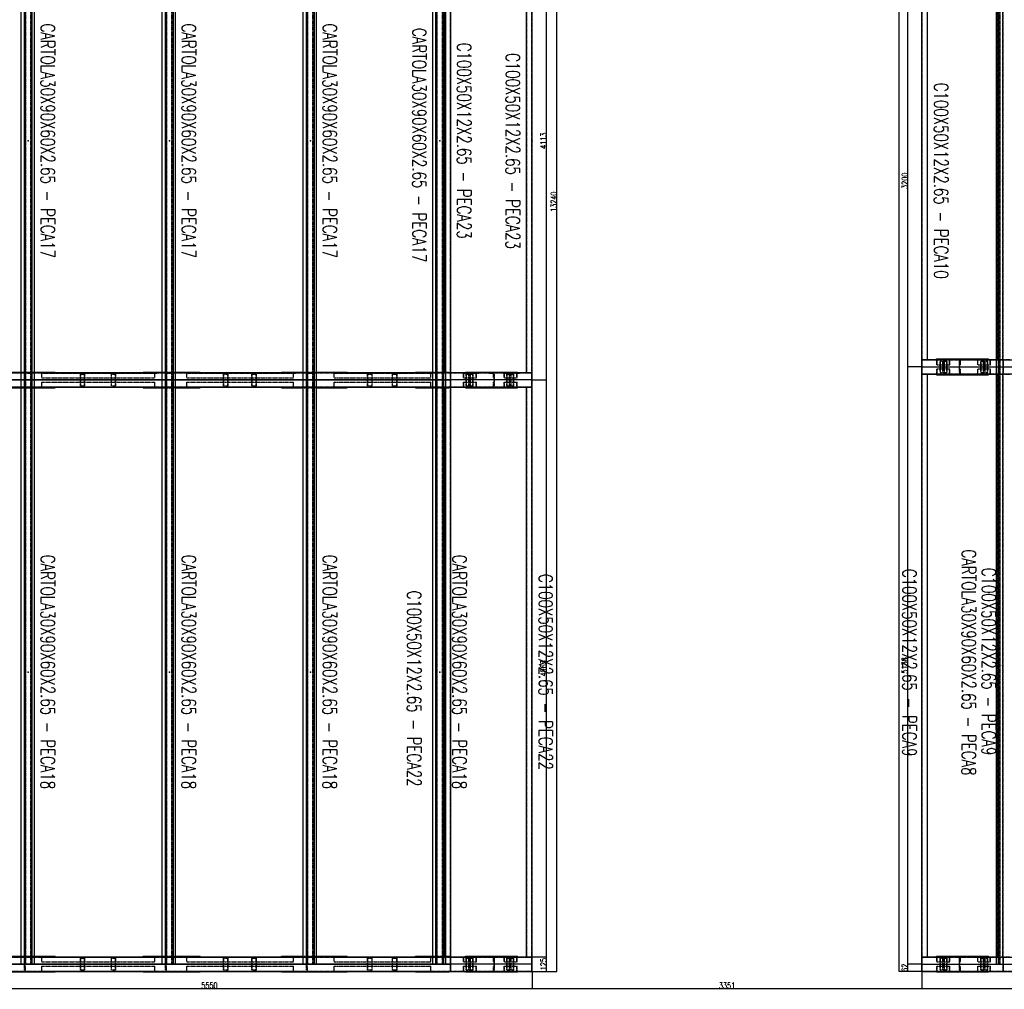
# Model space of a CAD drawing. Header units: feet. Extents: x -13577 to 173285, y -65833 to 34873.
# Tile 49 of 127: x 10457 to 18922, y 525 to 8864. Entities that reach past the tile are written whole.
import ezdxf
from ezdxf.enums import TextEntityAlignment as Align

# ---------------------------------------------------------------- set-up
doc = ezdxf.new("R2010")
doc.units = ezdxf.units.FT
doc.header["$LTSCALE"] = 10
doc.header["$MEASUREMENT"] = 0
doc.linetypes.add('HIDDEN', pattern=[0.375, 0.25, -0.125])
doc.layers.get('0').update_dxf_attribs({"linetype": 'CONTINUOUS'})
for name, color, linetype in [('FORIR', 4, 'CONTINUOUS'), ('G', 3, 'CONTINUOUS'), ('TR', 6, 'HIDDEN'), ('TXT1', 7, 'CONTINUOUS')]:
    doc.layers.add(name, color=color, linetype=linetype)
doc.styles.add('1', font='romans.shx', dxfattribs={"width": 0.7, "height": 50})
doc.dimstyles.get("Standard").update_dxf_attribs({"dimtxt": 50, "dimasz": 1, "dimexe": 1, "dimexo": 1, "dimgap": 1, "dimtad": 1, "dimdec": 0, "dimdsep": 46, "dimtxsty": '1', "dimblk": 'ARCHTICK', "dimcen": 3, "dimclrd": 1, "dimclre": 1, "dimclrt": 3, "dimadec": 0, "dimazin": 0, "dimtfac": 1, "dimtdec": 0, "dimtix": 1, "dimtmove": 0, "dimatfit": 3, "dimfxl": 0, "dimtolj": 1, "dimarcsym": 0})

# ---------------------------------------------------------------- blocks, each defined once
blk = doc.blocks.new('3D_INFOM')
blk.add_point((0, 0))
at = {"layer": 'FORIR', "flags": 1}
for tag, p in [('MARK', (7.55, -4.31)), ('NUM_DIS', (7.55, -11.68)), ('NOT_PEZ', (45.73, -11.68)), ('QTA_PEZ', (7.55, -18.55)), ('TIP_PEZ', (45.73, -18.55)), ('TRA_PEZ', (7.55, -26.33)), ('COS_PEZ', (45.73, -26.33)), ('DES_PEZ', (7.55, -33.75))]:
    blk.add_attdef(tag, p, '', height=5, dxfattribs=at)
blk = doc.blocks.new('_ArchTick')
at = {"color": 0, "linetype": 'ByBlock', "const_width": 0.15}
blk.add_lwpolyline([(-0.5, -0.5), (0.5, 0.5)], dxfattribs=at)

msp = doc.modelspace()

# ---------------------------------------------------------------- linework, layer by layer
for p, q in [((18213.2, 5878.7), (18563.2, 5878.7)), ((18213.2, 5878.7), (18913.2, 5878.7)), ((18213.2, 5878.7), (18913.2, 5878.7)), ((18563.2, 5878.7), (18913.2, 5878.7)), ((18563.2, 5878.7), (18563.2, 5878.7)), ((18913.2, 5878.7), (20125.7, 5878.7)), ((18913.2, 5878.7), (23763.2, 5878.7)), ((18913.2, 5878.7), (23763.2, 5878.7)), ((9313.2, 5766.2), (10525.7, 5766.2)), ((9313.2, 5766.2), (14163.2, 5766.2)), ((14163.2, 5766.2), (9313.2, 5766.2)), ((10525.7, 5766.2), (11738.2, 5766.2)), ((10525.7, 5766.2), (10525.7, 5766.2)), ((11738.2, 5766.2), (12950.7, 5766.2)), ((11738.2, 5766.2), (11738.2, 5766.2)), ((12950.7, 5766.2), (14163.2, 5766.2)), ((12950.7, 5766.2), (12950.7, 5766.2)), ((14513.2, 5766.2), (14163.2, 5766.2)), ((14863.2, 5766.2), (14163.2, 5766.2)), ((14863.2, 5766.2), (14163.2, 5766.2)), ((14513.2, 5766.2), (14513.2, 5766.2)), ((14863.2, 5766.2), (14513.2, 5766.2)), ((9313.2, 741.2), (10525.7, 741.2)), ((9313.2, 741.2), (14163.2, 741.2)), ((14163.2, 741.2), (9313.2, 741.2)), ((10525.7, 741.2), (11738.2, 741.2)), ((10525.7, 741.2), (10525.7, 741.2)), ((11738.2, 741.2), (12950.7, 741.2)), ((11738.2, 741.2), (11738.2, 741.2)), ((12950.7, 741.2), (14163.2, 741.2)), ((12950.7, 741.2), (12950.7, 741.2)), ((14513.2, 741.2), (14163.2, 741.2)), ((14863.2, 741.2), (14163.2, 741.2)), ((14863.2, 741.2), (14163.2, 741.2)), ((14513.2, 741.2), (14513.2, 741.2)), ((14863.2, 741.2), (14513.2, 741.2)), ((18213.2, 741.2), (18563.2, 741.2)), ((18213.2, 741.2), (18913.2, 741.2)), ((18213.2, 741.2), (18913.2, 741.2)), ((18563.2, 741.2), (18913.2, 741.2)), ((18563.2, 741.2), (18563.2, 741.2)), ((18913.2, 741.2), (20125.7, 741.2)), ((18913.2, 741.2), (23763.2, 741.2)), ((18913.2, 741.2), (23763.2, 741.2))]:
    msp.add_line(p, q)
at = {"layer": 'G'}
for p, q in [((18213.2, 678.7), (18213.2, 31756.2)), ((18855.3, 741.2), (18855.3, 31693.7)), ((18873.4, 741.2), (18873.4, 31693.7)), ((10470, 5766.2), (10470, 13856.2)), ((10470.3, 5766.2), (10470.3, 13856.2)), ((10497.2, 5766.2), (10497.2, 13856.2)), ((11682.5, 5766.2), (11682.5, 13856.2)), ((11682.8, 5766.2), (11682.8, 13856.2)), ((11709.7, 5766.2), (11709.7, 13856.2)), ((12895, 5766.2), (12895, 13856.2)), ((12895.3, 5766.2), (12895.3, 13856.2)), ((12922.2, 5766.2), (12922.2, 13856.2)), ((14008, 5766.2), (14008, 13856.2)), ((14008.3, 5766.2), (14008.3, 13856.2)), ((14035.2, 5766.2), (14035.2, 13856.2)), ((10505.8, 5766.2), (10505.8, 9878.7)), ((10565.5, 5766.2), (10565.5, 9878.7)), ((10583.7, 741.2), (10583.7, 9878.7)), ((11718.3, 5766.2), (11718.3, 9878.7)), ((11778, 5766.2), (11778, 9878.7)), ((11796.2, 741.2), (11796.2, 9878.7)), ((12930.8, 5766.2), (12930.8, 9878.7)), ((12990.5, 5766.2), (12990.5, 9878.7)), ((13008.7, 741.2), (13008.7, 9878.7)), ((14043.8, 5766.2), (14043.8, 9878.7)), ((14103.5, 5766.2), (14103.5, 9878.7)), ((14121.7, 741.2), (14121.7, 9878.7)), ((14813.2, 5825.7), (14813.2, 9816.2)), ((14863.2, 678.7), (14863.2, 9816.2)), ((18263.2, 5938.2), (18263.2, 9019.2)), ((18213.2, 5941.2), (18855.3, 5941.2)), ((18216.3, 5938.2), (18263.2, 5938.2)), ((18216.3, 5819.2), (18216.3, 5938.2)), ((18340.2, 5946.2), (18786.2, 5946.2)), ((18340.2, 5941.2), (18340.2, 5946.2)), ((18536.2, 5941.2), (18536.2, 5946.2)), ((18786.2, 5941.2), (18786.2, 5946.2)), ((18855.3, 5878.7), (18968.9, 5878.7)), ((9570.2, 5828.7), (10470, 5828.7)), ((10326.2, 5833.7), (10470, 5833.7)), ((10470, 741.2), (10470, 5766.2)), ((10470, 5766.2), (10470.3, 5766.2)), ((10470, 5766.2), (10583.7, 5766.2)), ((10470.3, 741.2), (10470.3, 5766.2)), ((10497.2, 5766.2), (10508.5, 5766.2)), ((10497.2, 741.2), (10497.2, 5766.2)), ((10505.8, 741.2), (10505.8, 5766.2)), ((10553.8, 5766.2), (10565.5, 5766.2)), ((10565.5, 741.2), (10565.5, 5766.2)), ((10583.7, 5833.7), (10760.7, 5833.7)), ((10583.7, 5828.7), (11682.5, 5828.7)), ((10760.7, 5828.7), (10760.7, 5833.7)), ((11519.9, 5833.7), (11682.5, 5833.7)), ((11519.9, 5828.7), (11519.9, 5833.7)), ((11534.8, 5828.7), (11534.8, 5833.7)), ((11682.5, 5766.2), (11682.8, 5766.2)), ((11682.5, 5766.2), (11796.2, 5766.2)), ((11682.5, 741.2), (11682.5, 5766.2)), ((11682.8, 741.2), (11682.8, 5766.2)), ((11709.7, 741.2), (11709.7, 5766.2)), ((11709.7, 5766.2), (11721, 5766.2)), ((11718.3, 741.2), (11718.3, 5766.2)), ((11766.3, 5766.2), (11778, 5766.2)), ((11778, 741.2), (11778, 5766.2)), ((11796.2, 5833.7), (12007.6, 5833.7)), ((11796.2, 5828.7), (12895, 5828.7)), ((12007.6, 5828.7), (12007.6, 5833.7)), ((12707.3, 5833.7), (12895, 5833.7)), ((12707.3, 5828.7), (12707.3, 5833.7)), ((12722.2, 5828.7), (12722.2, 5833.7)), ((12895, 741.2), (12895, 5766.2)), ((12895, 5766.2), (12895.3, 5766.2)), ((12895, 5766.2), (13008.7, 5766.2)), ((12895.3, 741.2), (12895.3, 5766.2)), ((12922.2, 5766.2), (12930.8, 5766.2)), ((12922.2, 741.2), (12922.2, 5766.2)), ((12924.9, 5766.2), (12933.5, 5766.2)), ((12930.8, 741.2), (12930.8, 5766.2)), ((12978.8, 5766.2), (12990.5, 5766.2)), ((12990.5, 741.2), (12990.5, 5766.2)), ((13008.7, 5833.7), (13273.9, 5833.7)), ((13008.7, 5828.7), (14008, 5828.7)), ((13273.9, 5828.7), (13273.9, 5833.7)), ((13860.4, 5833.7), (14008, 5833.7)), ((13860.4, 5828.7), (13860.4, 5833.7)), ((13875.4, 5828.7), (13875.4, 5833.7)), ((14008, 741.2), (14008, 5766.2)), ((14008, 5766.2), (14008.3, 5766.2)), ((14008, 5766.2), (14121.7, 5766.2)), ((14035.2, 5766.2), (14046.5, 5766.2)), ((14035.2, 741.2), (14035.2, 5766.2)), ((14043.8, 741.2), (14043.8, 5766.2)), ((14091.8, 5766.2), (14103.5, 5766.2)), ((14103.5, 741.2), (14103.5, 5766.2)), ((14121.7, 5833.7), (14149, 5833.7)), ((14121.7, 5828.7), (14863.2, 5828.7)), ((14149, 5828.7), (14149, 5833.7)), ((14164.2, 5703.7), (14164.2, 5828.7)), ((14290.2, 5833.7), (14736.2, 5833.7)), ((14290.2, 5828.7), (14290.2, 5833.7)), ((14540.2, 5828.7), (14540.2, 5833.7)), ((14736.2, 5828.7), (14736.2, 5833.7)), ((14813.2, 5825.7), (14860.2, 5825.7)), ((14860.2, 5706.7), (14860.2, 5825.7)), ((18213.2, 5816.2), (18855.3, 5816.2)), ((18216.3, 5819.2), (18263.2, 5819.2)), ((18263.2, 800.6), (18263.2, 5819.2)), ((18340.2, 5811.2), (18340.2, 5816.2)), ((18340.2, 5811.2), (18786.2, 5811.2)), ((18536.2, 5811.2), (18536.2, 5816.2)), ((18786.2, 5811.2), (18786.2, 5816.2)), ((9570.2, 5703.7), (10470, 5703.7)), ((10326.2, 5698.7), (10470, 5698.7)), ((10583.7, 5703.7), (11682.5, 5703.7)), ((10583.7, 5698.7), (10760.7, 5698.7)), ((10760.7, 5698.7), (10760.7, 5703.7)), ((11519.9, 5698.7), (11519.9, 5703.7)), ((11519.9, 5698.7), (11682.5, 5698.7)), ((11534.8, 5698.7), (11534.8, 5703.7)), ((11796.2, 5703.7), (12895, 5703.7)), ((11796.2, 5698.7), (12007.6, 5698.7)), ((12007.6, 5698.7), (12007.6, 5703.7)), ((12707.3, 5698.7), (12707.3, 5703.7)), ((12707.3, 5698.7), (12895, 5698.7)), ((12722.2, 5698.7), (12722.2, 5703.7)), ((13008.7, 5703.7), (14008, 5703.7)), ((13008.7, 5698.7), (13273.9, 5698.7)), ((13273.9, 5698.7), (13273.9, 5703.7)), ((13860.4, 5698.7), (13860.4, 5703.7)), ((13860.4, 5698.7), (14008, 5698.7)), ((13875.4, 5698.7), (13875.4, 5703.7)), ((14121.7, 5703.7), (14863.2, 5703.7)), ((14121.7, 5698.7), (14149, 5698.7)), ((14149, 5698.7), (14149, 5703.7)), ((14290.2, 5698.7), (14290.2, 5703.7)), ((14290.2, 5698.7), (14736.2, 5698.7)), ((14540.2, 5698.7), (14540.2, 5703.7)), ((14736.2, 5698.7), (14736.2, 5703.7)), ((14813.2, 5706.7), (14860.2, 5706.7)), ((14813.2, 800.6), (14813.2, 5706.7)), ((9570.2, 803.7), (10470, 803.7)), ((10326.2, 808.7), (10470, 808.7)), ((10583.7, 808.7), (10760.7, 808.7)), ((10583.7, 803.7), (11682.5, 803.7)), ((10760.7, 803.7), (10760.7, 808.7)), ((11519.9, 808.7), (11682.5, 808.7)), ((11519.9, 803.7), (11519.9, 808.7)), ((11534.8, 803.7), (11534.8, 808.7)), ((11796.2, 808.7), (12007.6, 808.7)), ((11796.2, 803.7), (12895, 803.7)), ((12007.6, 803.7), (12007.6, 808.7)), ((12707.3, 808.7), (12895, 808.7)), ((12707.3, 803.7), (12707.3, 808.7)), ((12722.2, 803.7), (12722.2, 808.7)), ((13008.7, 808.7), (13273.9, 808.7)), ((13008.7, 803.7), (14008, 803.7)), ((13273.9, 803.7), (13273.9, 808.7)), ((13860.4, 808.7), (14008, 808.7)), ((13860.4, 803.7), (13860.4, 808.7)), ((13875.4, 803.7), (13875.4, 808.7)), ((14121.7, 808.7), (14149, 808.7)), ((14121.7, 803.7), (14863.2, 803.7)), ((14149, 803.7), (14149, 808.7)), ((14164.2, 678.7), (14164.2, 803.7)), ((14290.2, 808.7), (14736.2, 808.7)), ((14290.2, 803.7), (14290.2, 808.7)), ((14540.2, 803.7), (14540.2, 808.7)), ((14736.2, 803.7), (14736.2, 808.7)), ((14813.2, 800.6), (14860.2, 800.6)), ((14860.2, 681.7), (14860.2, 800.6)), ((18213.2, 803.7), (18855.3, 803.7)), ((18216.3, 681.7), (18216.3, 800.6)), ((18216.3, 800.6), (18263.2, 800.6)), ((18340.2, 808.7), (18786.2, 808.7)), ((18340.2, 803.7), (18340.2, 808.7)), ((18536.2, 803.7), (18536.2, 808.7)), ((18786.2, 803.7), (18786.2, 808.7)), ((3763.2, 678.7), (14863.2, 678.7)), ((10470, 741.2), (10583.7, 741.2)), ((10570, 673.7), (10570, 678.7)), ((10760.7, 673.7), (10760.7, 678.7)), ((11519.9, 673.7), (11519.9, 678.7)), ((11534.8, 673.7), (11534.8, 678.7)), ((11682.5, 741.2), (11796.2, 741.2)), ((11783.6, 673.7), (11783.6, 678.7)), ((12007.6, 673.7), (12007.6, 678.7)), ((12707.3, 673.7), (12707.3, 678.7)), ((12722.2, 673.7), (12722.2, 678.7)), ((12895, 741.2), (13008.7, 741.2)), ((12995.8, 673.7), (12995.8, 678.7)), ((13273.9, 673.7), (13273.9, 678.7)), ((13860.4, 673.7), (13860.4, 678.7)), ((13875.4, 673.7), (13875.4, 678.7)), ((14008, 741.2), (14121.7, 741.2)), ((14149, 673.7), (14149, 678.7)), ((14290.2, 673.7), (14290.2, 678.7)), ((14540.2, 673.7), (14540.2, 678.7)), ((14736.2, 673.7), (14736.2, 678.7)), ((14813.2, 681.7), (14860.2, 681.7)), ((14813.2, 678.7), (14813.2, 681.7)), ((18213.2, 678.7), (29313.2, 678.7)), ((18216.3, 681.7), (18263.2, 681.7)), ((18263.2, 678.7), (18263.2, 681.7)), ((18340.2, 673.7), (18340.2, 678.7)), ((18536.2, 673.7), (18536.2, 678.7)), ((18786.2, 673.7), (18786.2, 678.7)), ((18855.3, 741.2), (18968.9, 741.2)), ((18912.2, 678.7), (18912.2, 741.2)), ((18913.2, 678.7), (18913.2, 741.2)), ((10326.2, 673.7), (10760.7, 673.7)), ((11519.9, 673.7), (12007.6, 673.7)), ((12707.3, 673.7), (13273.9, 673.7)), ((13860.4, 673.7), (14149, 673.7)), ((14290.2, 673.7), (14736.2, 673.7)), ((18340.2, 673.7), (18786.2, 673.7))]:
    msp.add_line(p, q, dxfattribs=at)
at = {"layer": 'TR'}
for p, q in [((18855.6, 741.2), (18855.6, 31693.7)), ((18876.8, 741.2), (18876.8, 31693.7)), ((18882.1, 741.2), (18882.1, 31693.7)), ((18885.4, 741.2), (18885.4, 31693.7)), ((18913.2, 741.2), (18913.2, 31693.7)), ((10499.9, 741.2), (10499.9, 13856.2)), ((10508.5, 5766.2), (10508.5, 13856.2)), ((11712.4, 741.2), (11712.4, 13856.2)), ((11721, 5766.2), (11721, 13856.2)), ((12924.9, 741.2), (12924.9, 13856.2)), ((12933.5, 5766.2), (12933.5, 13856.2)), ((14037.9, 741.2), (14037.9, 13856.2)), ((14046.5, 5766.2), (14046.5, 13856.2)), ((10553.5, 5766.2), (10553.5, 9878.7)), ((10556.9, 5766.2), (10556.9, 9878.7)), ((10562.2, 5766.2), (10562.2, 9878.7)), ((10583.4, 741.2), (10583.4, 9878.7)), ((11766, 5766.2), (11766, 9878.7)), ((11769.4, 5766.2), (11769.4, 9878.7)), ((11774.7, 5766.2), (11774.7, 9878.7)), ((11795.9, 741.2), (11795.9, 9878.7)), ((12978.5, 5766.2), (12978.5, 9878.7)), ((12981.9, 5766.2), (12981.9, 9878.7)), ((12987.2, 5766.2), (12987.2, 9878.7)), ((13008.4, 741.2), (13008.4, 9878.7)), ((14091.5, 5766.2), (14091.5, 9878.7)), ((14094.9, 5766.2), (14094.9, 9878.7)), ((14100.2, 5766.2), (14100.2, 9878.7)), ((14121.4, 741.2), (14121.4, 9878.7)), ((14113.2, 5825.7), (14113.2, 9816.2)), ((14115.9, 5828.7), (14115.9, 9816.2)), ((14160.6, 5828.7), (14160.6, 9816.2)), ((14815.9, 5828.7), (14815.9, 9816.2)), ((14860.6, 5828.7), (14860.6, 9816.2)), ((18215.9, 5941.2), (18215.9, 9016.2)), ((18260.6, 5941.2), (18260.6, 9016.2)), ((18863.2, 5941.2), (18863.2, 9016.2)), ((18865.9, 5941.2), (18865.9, 9016.2)), ((18910.6, 5941.2), (18910.6, 9016.2)), ((18213.2, 5938.2), (18216.3, 5938.2)), ((18263.2, 5938.2), (23758.6, 5938.2)), ((18323.1, 5938), (18323.1, 5941.2)), ((18323.1, 5938), (18451.8, 5938)), ((18343.3, 5897.2), (18343.3, 5938)), ((18344.9, 5897.2), (18344.9, 5941.2)), ((18370.9, 5828.7), (18370.9, 5928.7)), ((18370.9, 5928.7), (18429.8, 5928.7)), ((18373.4, 5828.7), (18373.4, 5928.7)), ((18392.6, 5828.7), (18392.6, 5928.7)), ((18395.1, 5828.7), (18395.1, 5928.7)), ((18405.7, 5828.7), (18405.7, 5928.7)), ((18408.1, 5828.7), (18408.1, 5928.7)), ((18427.4, 5828.7), (18427.4, 5928.7)), ((18429.8, 5828.7), (18429.8, 5928.7)), ((18431.6, 5938), (18431.6, 5941.2)), ((18451.8, 5897.2), (18451.8, 5938)), ((18453.4, 5897.2), (18453.4, 5941.2)), ((18536.2, 5928.7), (18541.2, 5928.7)), ((18536.2, 5828.7), (18536.2, 5928.7)), ((18541.2, 5816.2), (18541.2, 5941.2)), ((18544.4, 5938), (18585.2, 5938)), ((18544.4, 5897.2), (18544.4, 5938)), ((18585.2, 5938), (18585.2, 5941.2)), ((18590.2, 5941.2), (18590.2, 5946.2)), ((18673.1, 5938), (18673.1, 5941.2)), ((18673.1, 5938), (18801.8, 5938)), ((18693.3, 5897.2), (18693.3, 5938)), ((18694.9, 5897.2), (18694.9, 5941.2)), ((18720.9, 5928.7), (18779.8, 5928.7)), ((18720.9, 5828.7), (18720.9, 5928.7)), ((18723.4, 5828.7), (18723.4, 5928.7)), ((18742.6, 5828.7), (18742.6, 5928.7)), ((18745.1, 5828.7), (18745.1, 5928.7)), ((18755.7, 5828.7), (18755.7, 5928.7)), ((18758.1, 5828.7), (18758.1, 5928.7)), ((18777.4, 5828.7), (18777.4, 5928.7)), ((18779.8, 5828.7), (18779.8, 5928.7)), ((18781.6, 5938), (18781.6, 5941.2)), ((18801.8, 5897.2), (18801.8, 5938)), ((18803.4, 5897.2), (18803.4, 5941.2)), ((18855.3, 5941.2), (18968.9, 5941.2)), ((18912.2, 5878.7), (18912.2, 5941.2)), ((18912.5, 5819.2), (18912.5, 5938.2)), ((18916.3, 5819.2), (18916.3, 5938.2)), ((18917.2, 5938.2), (18917.2, 5941.2)), ((18343.3, 5897.2), (18453.4, 5897.2)), ((18343.3, 5860.2), (18453.4, 5860.2)), ((18343.3, 5819.4), (18343.3, 5860.2)), ((18344.9, 5816.2), (18344.9, 5860.2)), ((18451.8, 5819.4), (18451.8, 5860.2)), ((18453.4, 5816.2), (18453.4, 5860.2)), ((18541.2, 5897.2), (18544.4, 5897.2)), ((18541.2, 5860.2), (18544.4, 5860.2)), ((18544.4, 5819.4), (18544.4, 5860.2)), ((18693.3, 5897.2), (18803.4, 5897.2)), ((18693.3, 5860.2), (18803.4, 5860.2)), ((18693.3, 5819.4), (18693.3, 5860.2)), ((18694.9, 5816.2), (18694.9, 5860.2)), ((18801.8, 5819.4), (18801.8, 5860.2)), ((18803.4, 5816.2), (18803.4, 5860.2)), ((18912.2, 5816.2), (18912.2, 5878.7)), ((9317.9, 5825.7), (14813.2, 5825.7)), ((10470, 5833.7), (10583.7, 5833.7)), ((10470, 5828.7), (10583.7, 5828.7)), ((10470, 5766.2), (10470, 5766.2)), ((10495.7, 5828.7), (10495.7, 5833.7)), ((10498.7, 5716.2), (10498.7, 5816.2)), ((10498.7, 5816.2), (10503.7, 5816.2)), ((10503.7, 5703.7), (10503.7, 5828.7)), ((10503.7, 5784.7), (10506.9, 5784.7)), ((10506.9, 5825.5), (10547.7, 5825.5)), ((10506.9, 5784.7), (10506.9, 5825.5)), ((10508.5, 741.2), (10508.5, 5766.2)), ((10547.7, 5825.5), (10547.7, 5828.7)), ((10553.5, 741.2), (10553.5, 5766.2)), ((10553.5, 5766.2), (10553.8, 5766.2)), ((10555, 5828.7), (10555, 5833.7)), ((10556.9, 741.2), (10556.9, 5766.2)), ((10562.2, 741.2), (10562.2, 5766.2)), ((10570, 5828.7), (10570, 5833.7)), ((10583.4, 5766.2), (10583.7, 5766.2)), ((10646.7, 5784.7), (10646.7, 5828.7)), ((10646.7, 5784.7), (11620.2, 5784.7)), ((10648.2, 5825.5), (11639.3, 5825.5)), ((10648.2, 5784.7), (10648.2, 5825.5)), ((10667.3, 5825.5), (10667.3, 5828.7)), ((10980.1, 5716.2), (10980.1, 5816.2)), ((10980.1, 5816.2), (11017.8, 5816.2)), ((10982.5, 5716.2), (10982.5, 5816.2)), ((11015.5, 5716.2), (11015.5, 5816.2)), ((11017.8, 5716.2), (11017.8, 5816.2)), ((11245.2, 5816.2), (11282.9, 5816.2)), ((11245.2, 5716.2), (11245.2, 5816.2)), ((11247.6, 5716.2), (11247.6, 5816.2)), ((11280.6, 5716.2), (11280.6, 5816.2)), ((11282.9, 5716.2), (11282.9, 5816.2)), ((11618.7, 5784.7), (11618.7, 5828.7)), ((11620.2, 5784.7), (11620.2, 5825.5)), ((11639.3, 5825.5), (11639.3, 5828.7)), ((11682.5, 5833.7), (11796.2, 5833.7)), ((11682.5, 5828.7), (11796.2, 5828.7)), ((11682.5, 5766.2), (11682.5, 5766.2)), ((11707.6, 5828.7), (11707.6, 5833.7)), ((11711.2, 5716.2), (11711.2, 5816.2)), ((11711.2, 5816.2), (11716.2, 5816.2)), ((11716.2, 5703.7), (11716.2, 5828.7)), ((11716.2, 5784.7), (11719.4, 5784.7)), ((11719.4, 5825.5), (11760.2, 5825.5)), ((11719.4, 5784.7), (11719.4, 5825.5)), ((11721, 741.2), (11721, 5766.2)), ((11760.2, 5825.5), (11760.2, 5828.7)), ((11766, 5766.2), (11766.3, 5766.2)), ((11766, 741.2), (11766, 5766.2)), ((11768.7, 5828.7), (11768.7, 5833.7)), ((11769.4, 741.2), (11769.4, 5766.2)), ((11774.7, 741.2), (11774.7, 5766.2)), ((11783.6, 5828.7), (11783.6, 5833.7)), ((11795.9, 5766.2), (11796.2, 5766.2)), ((11893.3, 5784.7), (11893.3, 5828.7)), ((11893.3, 5784.7), (12811.5, 5784.7)), ((11894.6, 5825.5), (12827.6, 5825.5)), ((11894.6, 5784.7), (11894.6, 5825.5)), ((11910.7, 5825.5), (11910.7, 5828.7)), ((12209.2, 5716.2), (12209.2, 5816.2)), ((12209.2, 5816.2), (12248, 5816.2)), ((12211.2, 5716.2), (12211.2, 5816.2)), ((12246, 5716.2), (12246, 5816.2)), ((12248, 5716.2), (12248, 5816.2)), ((12453.6, 5716.2), (12453.6, 5816.2)), ((12453.6, 5816.2), (12492.3, 5816.2)), ((12455.6, 5716.2), (12455.6, 5816.2)), ((12490.4, 5716.2), (12490.4, 5816.2)), ((12492.3, 5716.2), (12492.3, 5816.2)), ((12810.2, 5784.7), (12810.2, 5828.7)), ((12811.5, 5784.7), (12811.5, 5825.5)), ((12827.6, 5825.5), (12827.6, 5828.7)), ((12895, 5833.7), (13008.7, 5833.7)), ((12895, 5828.7), (13008.7, 5828.7)), ((12895, 5766.2), (12895, 5766.2)), ((12923.7, 5816.2), (12928.7, 5816.2)), ((12923.7, 5716.2), (12923.7, 5816.2)), ((12923.9, 5828.7), (12923.9, 5833.7)), ((12928.7, 5703.7), (12928.7, 5828.7)), ((12928.7, 5784.7), (12931.9, 5784.7)), ((12931.9, 5825.5), (12972.7, 5825.5)), ((12931.9, 5784.7), (12931.9, 5825.5)), ((12933.5, 741.2), (12933.5, 5766.2)), ((12972.7, 5825.5), (12972.7, 5828.7)), ((12978.5, 5766.2), (12978.8, 5766.2)), ((12978.5, 741.2), (12978.5, 5766.2)), ((12980.9, 5828.7), (12980.9, 5833.7)), ((12981.9, 5766.2), (12987.2, 5766.2)), ((12981.9, 741.2), (12981.9, 5766.2)), ((12987.2, 741.2), (12987.2, 5766.2)), ((12995.8, 5828.7), (12995.8, 5833.7)), ((13008.4, 5766.2), (13008.7, 5766.2)), ((13160.1, 5784.7), (13160.1, 5828.7)), ((13160.1, 5784.7), (13992.1, 5784.7)), ((13161.1, 5825.5), (14004.8, 5825.5)), ((13161.1, 5784.7), (13161.1, 5825.5)), ((13173.9, 5825.5), (13173.9, 5828.7)), ((13448.2, 5716.2), (13448.2, 5816.2)), ((13448.2, 5816.2), (13487.7, 5816.2)), ((13449.8, 5716.2), (13449.8, 5816.2)), ((13486.2, 5716.2), (13486.2, 5816.2)), ((13487.7, 5716.2), (13487.7, 5816.2)), ((13661.9, 5816.2), (13701.4, 5816.2)), ((13661.9, 5716.2), (13661.9, 5816.2)), ((13663.4, 5716.2), (13663.4, 5816.2)), ((13699.8, 5716.2), (13699.8, 5816.2)), ((13701.4, 5716.2), (13701.4, 5816.2)), ((13991.1, 5784.7), (13991.1, 5828.7)), ((13992.1, 5784.7), (13992.1, 5825.5)), ((14004.8, 5825.5), (14004.8, 5828.7)), ((14008, 5833.7), (14121.7, 5833.7)), ((14008, 5828.7), (14121.7, 5828.7)), ((14046.5, 741.2), (14046.5, 5766.2)), ((14091.5, 741.2), (14091.5, 5766.2)), ((14091.5, 5766.2), (14091.8, 5766.2)), ((14094.9, 741.2), (14094.9, 5766.2)), ((14100.2, 741.2), (14100.2, 5766.2)), ((14115.9, 5828.7), (14121.7, 5828.7)), ((14121.4, 5766.2), (14121.7, 5766.2)), ((14134.1, 5828.7), (14134.1, 5833.7)), ((14159.2, 5825.7), (14159.2, 5828.7)), ((14160.2, 5706.7), (14160.2, 5825.7)), ((14163.9, 5706.7), (14163.9, 5825.7)), ((14273.1, 5784.7), (14273.1, 5828.7)), ((14273.1, 5784.7), (14383.2, 5784.7)), ((14274.6, 5825.5), (14403.4, 5825.5)), ((14274.6, 5784.7), (14274.6, 5825.5)), ((14294.9, 5825.5), (14294.9, 5828.7)), ((14296.6, 5716.2), (14296.6, 5816.2)), ((14296.6, 5816.2), (14355.5, 5816.2)), ((14299.1, 5716.2), (14299.1, 5816.2)), ((14318.3, 5716.2), (14318.3, 5816.2)), ((14320.8, 5716.2), (14320.8, 5816.2)), ((14331.3, 5716.2), (14331.3, 5816.2)), ((14333.8, 5716.2), (14333.8, 5816.2)), ((14353.1, 5716.2), (14353.1, 5816.2)), ((14355.5, 5716.2), (14355.5, 5816.2)), ((14381.6, 5784.7), (14381.6, 5828.7)), ((14383.2, 5784.7), (14383.2, 5825.5)), ((14403.4, 5825.5), (14403.4, 5828.7)), ((14486.2, 5828.7), (14486.2, 5833.7)), ((14491.2, 5825.5), (14491.2, 5828.7)), ((14491.2, 5825.5), (14532, 5825.5)), ((14532, 5784.7), (14532, 5825.5)), ((14532, 5784.7), (14535.2, 5784.7)), ((14535.2, 5703.7), (14535.2, 5828.7)), ((14535.2, 5816.2), (14540.2, 5816.2)), ((14540.2, 5716.2), (14540.2, 5816.2)), ((14623.1, 5784.7), (14623.1, 5828.7)), ((14623.1, 5784.7), (14733.2, 5784.7)), ((14624.6, 5825.5), (14753.4, 5825.5)), ((14624.6, 5784.7), (14624.6, 5825.5)), ((14644.9, 5825.5), (14644.9, 5828.7)), ((14646.6, 5716.2), (14646.6, 5816.2)), ((14646.6, 5816.2), (14705.5, 5816.2)), ((14649.1, 5716.2), (14649.1, 5816.2)), ((14668.3, 5716.2), (14668.3, 5816.2)), ((14670.8, 5716.2), (14670.8, 5816.2)), ((14681.3, 5716.2), (14681.3, 5816.2)), ((14683.8, 5716.2), (14683.8, 5816.2)), ((14703.1, 5716.2), (14703.1, 5816.2)), ((14705.5, 5716.2), (14705.5, 5816.2)), ((14731.6, 5784.7), (14731.6, 5828.7)), ((14733.2, 5784.7), (14733.2, 5825.5)), ((14753.4, 5825.5), (14753.4, 5828.7)), ((14813.2, 5825.7), (14813.2, 5825.7)), ((14860.2, 5825.7), (14863.2, 5825.7)), ((18213.2, 5819.2), (18216.3, 5819.2)), ((18215.9, 803.7), (18215.9, 5816.2)), ((18260.6, 803.7), (18260.6, 5816.2)), ((18263.2, 5819.2), (23758.6, 5819.2)), ((18323.1, 5819.4), (18451.8, 5819.4)), ((18323.1, 5816.2), (18323.1, 5819.4)), ((18370.9, 5828.7), (18429.8, 5828.7)), ((18431.6, 5816.2), (18431.6, 5819.4)), ((18536.2, 5828.7), (18541.2, 5828.7)), ((18544.4, 5819.4), (18585.2, 5819.4)), ((18585.2, 5816.2), (18585.2, 5819.4)), ((18590.2, 5811.2), (18590.2, 5816.2)), ((18673.1, 5819.4), (18801.8, 5819.4)), ((18673.1, 5816.2), (18673.1, 5819.4)), ((18720.9, 5828.7), (18779.8, 5828.7)), ((18781.6, 5816.2), (18781.6, 5819.4)), ((18855.3, 5816.2), (18968.9, 5816.2)), ((18863.2, 803.7), (18863.2, 5816.2)), ((18865.9, 803.7), (18865.9, 5816.2)), ((18910.6, 803.7), (18910.6, 5816.2)), ((18917.2, 5816.2), (18917.2, 5819.2)), ((9317.9, 5706.7), (14813.2, 5706.7)), ((10470, 5703.7), (10583.7, 5703.7)), ((10470, 5698.7), (10583.7, 5698.7)), ((10495.7, 5698.7), (10495.7, 5703.7)), ((10498.7, 5716.2), (10503.7, 5716.2)), ((10503.7, 5747.7), (10506.9, 5747.7)), ((10506.9, 5706.9), (10506.9, 5747.7)), ((10506.9, 5706.9), (10547.7, 5706.9)), ((10547.7, 5703.7), (10547.7, 5706.9)), ((10555, 5698.7), (10555, 5703.7)), ((10570, 5698.7), (10570, 5703.7)), ((10646.7, 5747.7), (11620.2, 5747.7)), ((10646.7, 5703.7), (10646.7, 5747.7)), ((10648.2, 5706.9), (10648.2, 5747.7)), ((10648.2, 5706.9), (11639.3, 5706.9)), ((10667.3, 5703.7), (10667.3, 5706.9)), ((10980.1, 5716.2), (11017.8, 5716.2)), ((11245.2, 5716.2), (11282.9, 5716.2)), ((11618.7, 5703.7), (11618.7, 5747.7)), ((11620.2, 5706.9), (11620.2, 5747.7)), ((11639.3, 5703.7), (11639.3, 5706.9)), ((11682.5, 5703.7), (11796.2, 5703.7)), ((11682.5, 5698.7), (11796.2, 5698.7)), ((11707.6, 5698.7), (11707.6, 5703.7)), ((11711.2, 5716.2), (11716.2, 5716.2)), ((11716.2, 5747.7), (11719.4, 5747.7)), ((11719.4, 5706.9), (11719.4, 5747.7)), ((11719.4, 5706.9), (11760.2, 5706.9)), ((11760.2, 5703.7), (11760.2, 5706.9)), ((11768.7, 5698.7), (11768.7, 5703.7)), ((11783.6, 5698.7), (11783.6, 5703.7)), ((11893.3, 5703.7), (11893.3, 5747.7)), ((11893.3, 5747.7), (12811.5, 5747.7)), ((11894.6, 5706.9), (11894.6, 5747.7)), ((11894.6, 5706.9), (12827.6, 5706.9)), ((11910.7, 5703.7), (11910.7, 5706.9)), ((12209.2, 5716.2), (12248, 5716.2)), ((12453.6, 5716.2), (12492.3, 5716.2)), ((12810.2, 5703.7), (12810.2, 5747.7)), ((12811.5, 5706.9), (12811.5, 5747.7)), ((12827.6, 5703.7), (12827.6, 5706.9)), ((12895, 5703.7), (13008.7, 5703.7)), ((12895, 5698.7), (13008.7, 5698.7)), ((12923.7, 5716.2), (12928.7, 5716.2)), ((12923.9, 5698.7), (12923.9, 5703.7)), ((12928.7, 5747.7), (12931.9, 5747.7)), ((12931.9, 5706.9), (12931.9, 5747.7)), ((12931.9, 5706.9), (12972.7, 5706.9)), ((12972.7, 5703.7), (12972.7, 5706.9)), ((12980.9, 5698.7), (12980.9, 5703.7)), ((12995.8, 5698.7), (12995.8, 5703.7)), ((13160.1, 5703.7), (13160.1, 5747.7)), ((13160.1, 5747.7), (13992.1, 5747.7)), ((13161.1, 5706.9), (13161.1, 5747.7)), ((13161.1, 5706.9), (14004.8, 5706.9)), ((13173.9, 5703.7), (13173.9, 5706.9)), ((13448.2, 5716.2), (13487.7, 5716.2)), ((13661.9, 5716.2), (13701.4, 5716.2)), ((13991.1, 5703.7), (13991.1, 5747.7)), ((13992.1, 5706.9), (13992.1, 5747.7)), ((14004.8, 5703.7), (14004.8, 5706.9)), ((14008, 5703.7), (14121.7, 5703.7)), ((14008, 5698.7), (14121.7, 5698.7)), ((14113.2, 800.6), (14113.2, 5706.7)), ((14115.9, 803.7), (14115.9, 5703.7)), ((14134.1, 5698.7), (14134.1, 5703.7)), ((14159.2, 5703.7), (14159.2, 5706.7)), ((14160.6, 803.7), (14160.6, 5703.7)), ((14273.1, 5747.7), (14383.2, 5747.7)), ((14273.1, 5703.7), (14273.1, 5747.7)), ((14274.6, 5706.9), (14274.6, 5747.7)), ((14274.6, 5706.9), (14403.4, 5706.9)), ((14294.9, 5703.7), (14294.9, 5706.9)), ((14296.6, 5716.2), (14355.5, 5716.2)), ((14381.6, 5703.7), (14381.6, 5747.7)), ((14383.2, 5706.9), (14383.2, 5747.7)), ((14403.4, 5703.7), (14403.4, 5706.9)), ((14486.2, 5698.7), (14486.2, 5703.7)), ((14491.2, 5706.9), (14532, 5706.9)), ((14491.2, 5703.7), (14491.2, 5706.9)), ((14532, 5747.7), (14535.2, 5747.7)), ((14532, 5706.9), (14532, 5747.7)), ((14535.2, 5716.2), (14540.2, 5716.2)), ((14623.1, 5703.7), (14623.1, 5747.7)), ((14623.1, 5747.7), (14733.2, 5747.7)), ((14624.6, 5706.9), (14624.6, 5747.7)), ((14624.6, 5706.9), (14753.4, 5706.9)), ((14644.9, 5703.7), (14644.9, 5706.9)), ((14646.6, 5716.2), (14705.5, 5716.2)), ((14731.6, 5703.7), (14731.6, 5747.7)), ((14733.2, 5706.9), (14733.2, 5747.7)), ((14753.4, 5703.7), (14753.4, 5706.9)), ((14815.9, 803.7), (14815.9, 5703.7)), ((14860.2, 5706.7), (14863.2, 5706.7)), ((14860.6, 803.7), (14860.6, 5703.7)), ((9317.9, 800.6), (14813.2, 800.6)), ((10470, 808.7), (10583.7, 808.7)), ((10470, 803.7), (10583.7, 803.7)), ((10495.7, 803.7), (10495.7, 808.7)), ((10498.7, 691.2), (10498.7, 791.2)), ((10498.7, 791.2), (10503.7, 791.2)), ((10503.7, 678.7), (10503.7, 803.7)), ((10506.9, 759.7), (10506.9, 800.5)), ((10506.9, 800.5), (10547.7, 800.5)), ((10547.7, 800.5), (10547.7, 803.7)), ((10555, 803.7), (10555, 808.7)), ((10570, 803.7), (10570, 808.7)), ((10646.7, 759.7), (10646.7, 803.7)), ((10648.2, 759.7), (10648.2, 800.5)), ((10648.2, 800.5), (11639.3, 800.5)), ((10667.3, 800.5), (10667.3, 803.7)), ((10980.1, 691.2), (10980.1, 791.2)), ((10980.1, 791.2), (11017.8, 791.2)), ((10982.5, 691.2), (10982.5, 791.2)), ((11015.5, 691.2), (11015.5, 791.2)), ((11017.8, 691.2), (11017.8, 791.2)), ((11245.2, 791.2), (11282.9, 791.2)), ((11245.2, 691.2), (11245.2, 791.2)), ((11247.6, 691.2), (11247.6, 791.2)), ((11280.6, 691.2), (11280.6, 791.2)), ((11282.9, 691.2), (11282.9, 791.2)), ((11618.7, 759.7), (11618.7, 803.7)), ((11620.2, 759.7), (11620.2, 800.5)), ((11639.3, 800.5), (11639.3, 803.7)), ((11682.5, 808.7), (11796.2, 808.7)), ((11682.5, 803.7), (11796.2, 803.7)), ((11707.6, 803.7), (11707.6, 808.7)), ((11711.2, 691.2), (11711.2, 791.2)), ((11711.2, 791.2), (11716.2, 791.2)), ((11716.2, 678.7), (11716.2, 803.7)), ((11719.4, 759.7), (11719.4, 800.5)), ((11719.4, 800.5), (11760.2, 800.5)), ((11760.2, 800.5), (11760.2, 803.7)), ((11768.7, 803.7), (11768.7, 808.7)), ((11783.6, 803.7), (11783.6, 808.7)), ((11893.3, 759.7), (11893.3, 803.7)), ((11894.6, 759.7), (11894.6, 800.5)), ((11894.6, 800.5), (12827.6, 800.5)), ((11910.7, 800.5), (11910.7, 803.7)), ((12209.2, 691.2), (12209.2, 791.2)), ((12209.2, 791.2), (12248, 791.2)), ((12211.2, 691.2), (12211.2, 791.2)), ((12246, 691.2), (12246, 791.2)), ((12248, 691.2), (12248, 791.2)), ((12453.6, 691.2), (12453.6, 791.2)), ((12453.6, 791.2), (12492.3, 791.2)), ((12455.6, 691.2), (12455.6, 791.2)), ((12490.4, 691.2), (12490.4, 791.2)), ((12492.3, 691.2), (12492.3, 791.2)), ((12810.2, 759.7), (12810.2, 803.7)), ((12811.5, 759.7), (12811.5, 800.5)), ((12827.6, 800.5), (12827.6, 803.7)), ((12895, 808.7), (13008.7, 808.7)), ((12895, 803.7), (13008.7, 803.7)), ((12923.7, 791.2), (12928.7, 791.2)), ((12923.7, 691.2), (12923.7, 791.2)), ((12923.9, 803.7), (12923.9, 808.7)), ((12928.7, 678.7), (12928.7, 803.7)), ((12931.9, 759.7), (12931.9, 800.5)), ((12931.9, 800.5), (12972.7, 800.5)), ((12972.7, 800.5), (12972.7, 803.7)), ((12980.9, 803.7), (12980.9, 808.7)), ((12995.8, 803.7), (12995.8, 808.7)), ((13160.1, 759.7), (13160.1, 803.7)), ((13161.1, 759.7), (13161.1, 800.5)), ((13161.1, 800.5), (14004.8, 800.5)), ((13173.9, 800.5), (13173.9, 803.7)), ((13448.2, 691.2), (13448.2, 791.2)), ((13448.2, 791.2), (13487.7, 791.2)), ((13449.8, 691.2), (13449.8, 791.2)), ((13486.2, 691.2), (13486.2, 791.2)), ((13487.7, 691.2), (13487.7, 791.2)), ((13661.9, 791.2), (13701.4, 791.2)), ((13661.9, 691.2), (13661.9, 791.2)), ((13663.4, 691.2), (13663.4, 791.2)), ((13699.8, 691.2), (13699.8, 791.2)), ((13701.4, 691.2), (13701.4, 791.2)), ((13991.1, 759.7), (13991.1, 803.7)), ((13992.1, 759.7), (13992.1, 800.5)), ((14004.8, 800.5), (14004.8, 803.7)), ((14008, 808.7), (14121.7, 808.7)), ((14008, 803.7), (14121.7, 803.7)), ((14134.1, 803.7), (14134.1, 808.7)), ((14159.2, 800.6), (14159.2, 803.7)), ((14160.2, 681.7), (14160.2, 800.6)), ((14163.9, 681.7), (14163.9, 800.6)), ((14273.1, 759.7), (14273.1, 803.7)), ((14274.6, 759.7), (14274.6, 800.5)), ((14274.6, 800.5), (14403.4, 800.5)), ((14294.9, 800.5), (14294.9, 803.7)), ((14296.6, 791.2), (14355.5, 791.2)), ((14296.6, 691.2), (14296.6, 791.2)), ((14299.1, 691.2), (14299.1, 791.2)), ((14318.3, 691.2), (14318.3, 791.2)), ((14320.8, 691.2), (14320.8, 791.2)), ((14331.3, 691.2), (14331.3, 791.2)), ((14333.8, 691.2), (14333.8, 791.2)), ((14353.1, 691.2), (14353.1, 791.2)), ((14355.5, 691.2), (14355.5, 791.2)), ((14381.6, 759.7), (14381.6, 803.7)), ((14383.2, 759.7), (14383.2, 800.5)), ((14403.4, 800.5), (14403.4, 803.7)), ((14486.2, 803.7), (14486.2, 808.7)), ((14491.2, 800.5), (14491.2, 803.7)), ((14491.2, 800.5), (14532, 800.5)), ((14532, 759.7), (14532, 800.5)), ((14535.2, 678.7), (14535.2, 803.7)), ((14535.2, 791.2), (14540.2, 791.2)), ((14540.2, 691.2), (14540.2, 791.2)), ((14623.1, 759.7), (14623.1, 803.7)), ((14624.6, 759.7), (14624.6, 800.5)), ((14624.6, 800.5), (14753.4, 800.5)), ((14644.9, 800.5), (14644.9, 803.7)), ((14646.6, 791.2), (14705.5, 791.2)), ((14646.6, 691.2), (14646.6, 791.2)), ((14649.1, 691.2), (14649.1, 791.2)), ((14668.3, 691.2), (14668.3, 791.2)), ((14670.8, 691.2), (14670.8, 791.2)), ((14681.3, 691.2), (14681.3, 791.2)), ((14683.8, 691.2), (14683.8, 791.2)), ((14703.1, 691.2), (14703.1, 791.2)), ((14705.5, 691.2), (14705.5, 791.2)), ((14731.6, 759.7), (14731.6, 803.7)), ((14733.2, 759.7), (14733.2, 800.5)), ((14753.4, 800.5), (14753.4, 803.7)), ((14860.2, 800.6), (14863.2, 800.6)), ((18213.2, 800.6), (18216.3, 800.6)), ((18263.2, 800.6), (23758.6, 800.6)), ((18323.1, 800.5), (18323.1, 803.7)), ((18323.1, 800.5), (18451.8, 800.5)), ((18343.3, 759.7), (18343.3, 800.5)), ((18344.9, 759.7), (18344.9, 803.7)), ((18370.9, 691.2), (18370.9, 791.2)), ((18370.9, 791.2), (18429.8, 791.2)), ((18373.4, 691.2), (18373.4, 791.2)), ((18392.6, 691.2), (18392.6, 791.2)), ((18395.1, 691.2), (18395.1, 791.2)), ((18405.7, 691.2), (18405.7, 791.2)), ((18408.1, 691.2), (18408.1, 791.2)), ((18427.4, 691.2), (18427.4, 791.2)), ((18429.8, 691.2), (18429.8, 791.2)), ((18431.6, 800.5), (18431.6, 803.7)), ((18451.8, 759.7), (18451.8, 800.5)), ((18453.4, 759.7), (18453.4, 803.7)), ((18536.2, 791.2), (18541.2, 791.2)), ((18536.2, 691.2), (18536.2, 791.2)), ((18541.2, 678.7), (18541.2, 803.7)), ((18544.4, 759.7), (18544.4, 800.5)), ((18544.4, 800.5), (18585.2, 800.5)), ((18585.2, 800.5), (18585.2, 803.7)), ((18590.2, 803.7), (18590.2, 808.7)), ((18673.1, 800.5), (18673.1, 803.7)), ((18673.1, 800.5), (18801.8, 800.5)), ((18693.3, 759.7), (18693.3, 800.5)), ((18694.9, 759.7), (18694.9, 803.7)), ((18720.9, 791.2), (18779.8, 791.2)), ((18720.9, 691.2), (18720.9, 791.2)), ((18723.4, 691.2), (18723.4, 791.2)), ((18742.6, 691.2), (18742.6, 791.2)), ((18745.1, 691.2), (18745.1, 791.2)), ((18755.7, 691.2), (18755.7, 791.2)), ((18758.1, 691.2), (18758.1, 791.2)), ((18777.4, 691.2), (18777.4, 791.2)), ((18779.8, 691.2), (18779.8, 791.2)), ((18781.6, 800.5), (18781.6, 803.7)), ((18801.8, 759.7), (18801.8, 800.5)), ((18803.4, 759.7), (18803.4, 803.7)), ((18855.3, 803.7), (18968.9, 803.7)), ((18912.2, 741.2), (18912.2, 803.7)), ((18912.5, 681.7), (18912.5, 800.6)), ((18916.3, 681.7), (18916.3, 800.6)), ((18917.2, 800.6), (18917.2, 803.7)), ((9317.9, 681.7), (14813.2, 681.7)), ((10495.7, 673.7), (10495.7, 678.7)), ((10498.7, 691.2), (10503.7, 691.2)), ((10503.7, 759.7), (10506.9, 759.7)), ((10503.7, 722.7), (10506.9, 722.7)), ((10506.9, 681.9), (10506.9, 722.7)), ((10506.9, 681.9), (10547.7, 681.9)), ((10547.7, 678.7), (10547.7, 681.9)), ((10555, 673.7), (10555, 678.7)), ((10646.7, 759.7), (11620.2, 759.7)), ((10646.7, 722.7), (11620.2, 722.7)), ((10646.7, 678.7), (10646.7, 722.7)), ((10648.2, 681.9), (10648.2, 722.7)), ((10648.2, 681.9), (11639.3, 681.9)), ((10667.3, 678.7), (10667.3, 681.9)), ((10980.1, 691.2), (11017.8, 691.2)), ((11245.2, 691.2), (11282.9, 691.2)), ((11618.7, 678.7), (11618.7, 722.7)), ((11620.2, 681.9), (11620.2, 722.7)), ((11639.3, 678.7), (11639.3, 681.9)), ((11707.6, 673.7), (11707.6, 678.7)), ((11711.2, 691.2), (11716.2, 691.2)), ((11716.2, 759.7), (11719.4, 759.7)), ((11716.2, 722.7), (11719.4, 722.7)), ((11719.4, 681.9), (11719.4, 722.7)), ((11719.4, 681.9), (11760.2, 681.9)), ((11760.2, 678.7), (11760.2, 681.9)), ((11768.7, 673.7), (11768.7, 678.7)), ((11893.3, 759.7), (12811.5, 759.7)), ((11893.3, 678.7), (11893.3, 722.7)), ((11893.3, 722.7), (12811.5, 722.7)), ((11894.6, 681.9), (11894.6, 722.7)), ((11894.6, 681.9), (12827.6, 681.9)), ((11910.7, 678.7), (11910.7, 681.9)), ((12209.2, 691.2), (12248, 691.2)), ((12453.6, 691.2), (12492.3, 691.2)), ((12810.2, 678.7), (12810.2, 722.7)), ((12811.5, 681.9), (12811.5, 722.7)), ((12827.6, 678.7), (12827.6, 681.9)), ((12923.7, 691.2), (12928.7, 691.2)), ((12923.9, 673.7), (12923.9, 678.7)), ((12928.7, 759.7), (12931.9, 759.7)), ((12928.7, 722.7), (12931.9, 722.7)), ((12931.9, 681.9), (12931.9, 722.7)), ((12931.9, 681.9), (12972.7, 681.9)), ((12972.7, 678.7), (12972.7, 681.9)), ((12980.9, 673.7), (12980.9, 678.7)), ((13160.1, 759.7), (13992.1, 759.7)), ((13160.1, 678.7), (13160.1, 722.7)), ((13160.1, 722.7), (13992.1, 722.7)), ((13161.1, 681.9), (13161.1, 722.7)), ((13161.1, 681.9), (14004.8, 681.9)), ((13173.9, 678.7), (13173.9, 681.9)), ((13448.2, 691.2), (13487.7, 691.2)), ((13661.9, 691.2), (13701.4, 691.2)), ((13991.1, 678.7), (13991.1, 722.7)), ((13992.1, 681.9), (13992.1, 722.7)), ((14004.8, 678.7), (14004.8, 681.9)), ((14113.2, 678.7), (14113.2, 681.7)), ((14134.1, 673.7), (14134.1, 678.7)), ((14159.2, 678.7), (14159.2, 681.7)), ((14163.2, 678.7), (14163.2, 678.7)), ((14273.1, 759.7), (14383.2, 759.7)), ((14273.1, 722.7), (14383.2, 722.7)), ((14273.1, 678.7), (14273.1, 722.7)), ((14274.6, 681.9), (14274.6, 722.7)), ((14274.6, 681.9), (14403.4, 681.9)), ((14294.9, 678.7), (14294.9, 681.9)), ((14296.6, 691.2), (14355.5, 691.2)), ((14381.6, 678.7), (14381.6, 722.7)), ((14383.2, 681.9), (14383.2, 722.7)), ((14403.4, 678.7), (14403.4, 681.9)), ((14486.2, 673.7), (14486.2, 678.7)), ((14491.2, 681.9), (14532, 681.9)), ((14491.2, 678.7), (14491.2, 681.9)), ((14532, 759.7), (14535.2, 759.7)), ((14532, 722.7), (14535.2, 722.7)), ((14532, 681.9), (14532, 722.7)), ((14535.2, 691.2), (14540.2, 691.2)), ((14623.1, 759.7), (14733.2, 759.7)), ((14623.1, 722.7), (14733.2, 722.7)), ((14623.1, 678.7), (14623.1, 722.7)), ((14624.6, 681.9), (14624.6, 722.7)), ((14624.6, 681.9), (14753.4, 681.9)), ((14644.9, 678.7), (14644.9, 681.9)), ((14646.6, 691.2), (14705.5, 691.2)), ((14731.6, 678.7), (14731.6, 722.7)), ((14733.2, 681.9), (14733.2, 722.7)), ((14753.4, 678.7), (14753.4, 681.9)), ((14860.2, 681.7), (14863.2, 681.7)), ((14863.2, 678.7), (14863.2, 678.7)), ((18213.2, 681.7), (18216.3, 681.7)), ((18263.2, 681.7), (23758.6, 681.7)), ((18323.1, 681.9), (18451.8, 681.9)), ((18323.1, 678.7), (18323.1, 681.9)), ((18343.3, 759.7), (18453.4, 759.7)), ((18343.3, 681.9), (18343.3, 722.7)), ((18343.3, 722.7), (18453.4, 722.7)), ((18344.9, 678.7), (18344.9, 722.7)), ((18370.9, 691.2), (18429.8, 691.2)), ((18431.6, 678.7), (18431.6, 681.9)), ((18451.8, 681.9), (18451.8, 722.7)), ((18453.4, 678.7), (18453.4, 722.7)), ((18536.2, 691.2), (18541.2, 691.2)), ((18541.2, 759.7), (18544.4, 759.7)), ((18541.2, 722.7), (18544.4, 722.7)), ((18544.4, 681.9), (18544.4, 722.7)), ((18544.4, 681.9), (18585.2, 681.9)), ((18585.2, 678.7), (18585.2, 681.9)), ((18590.2, 673.7), (18590.2, 678.7)), ((18673.1, 681.9), (18801.8, 681.9)), ((18673.1, 678.7), (18673.1, 681.9)), ((18693.3, 759.7), (18803.4, 759.7)), ((18693.3, 722.7), (18803.4, 722.7)), ((18693.3, 681.9), (18693.3, 722.7)), ((18694.9, 678.7), (18694.9, 722.7)), ((18720.9, 691.2), (18779.8, 691.2)), ((18781.6, 678.7), (18781.6, 681.9)), ((18801.8, 681.9), (18801.8, 722.7)), ((18803.4, 678.7), (18803.4, 722.7)), ((18917.2, 678.7), (18917.2, 681.7))]:
    msp.add_line(p, q, dxfattribs=at)
at = {"layer": 'TXT1', "color": 7}
for p, q in [((14163.2, 678.7), (14163.2, 9816.2)), ((14008.3, 741.2), (14008.3, 5766.2))]:
    msp.add_line(p, q, dxfattribs=at)

# ---------------------------------------------------------------- block references
at = {"xscale": 10, "yscale": 10, "zscale": 10}
for p in [(10531.2, 7822.5), (11743.7, 7822.5), (12956.2, 7822.5), (14069.2, 7822.5), (14114.6, 7822.5), (14861.9, 7822.5), (18214.6, 7478.7), (18214.6, 3309.9), (10531.2, 3253.7), (11743.7, 3253.7), (12956.2, 3253.7), (14069.2, 3253.7), (14161.9, 3253.7), (14814.6, 3253.7)]:
    msp.add_blockref('3D_INFOM', p, dxfattribs=at)
at = {"layer": 'TXT1', "color": 7, "xscale": 10, "yscale": 10, "zscale": 10}
for p in [(18864.6, 7478.7), (18907.8, 7478.7), (18864.6, 3309.9), (18907.8, 3309.9)]:
    msp.add_blockref('3D_INFOM', p, dxfattribs=at)

# ---------------------------------------------------------------- texts
at = {"layer": 'TXT1', "color": 7, "style": '1', "width": 0.7}
for s, p in [('CARTOLA30X90X60X2.65 - PECA17', (10603.7, 7822.5)), ('CARTOLA30X90X60X2.65 - PECA17', (11816.2, 7822.5)), ('CARTOLA30X90X60X2.65 - PECA17', (13028.7, 7822.5)), ('CARTOLA30X90X60X2.65 - PECA17', (13797, 7784.6)), ('C100X50X12X2.65 - PECA23', (14183.2, 7822.5)), ('C100X50X12X2.65 - PECA23', (14601.5, 7734.3)), ('C100X50X12X2.65 - PECA10', (18283.2, 7478.7)), ('CARTOLA30X90X60X2.65 - PECA18', (10603.7, 3253.7)), ('CARTOLA30X90X60X2.65 - PECA18', (11816.2, 3253.7)), ('CARTOLA30X90X60X2.65 - PECA18', (13028.7, 3253.7)), ('CARTOLA30X90X60X2.65 - PECA18', (14141.7, 3253.7)), ('CARTOLA30X90X60X2.65 - PECA8', (18520.5, 3335.2)), ('C100X50X12X2.65 - PECA9', (18011.5, 3333.7)), ('C100X50X12X2.65 - PECA9', (18693.3, 3343.2)), ('C100X50X12X2.65 - PECA22', (14883.2, 3253.7)), ('C100X50X12X2.65 - PECA22', (13752.1, 3110.8))]:
    msp.add_text(s, height=120, rotation=270, dxfattribs=at).set_placement(p, align=Align.BOTTOM_CENTER)

# ---------------------------------------------------------------- dimensions: what is measured, and where the dimension line sits
at = {"layer": 'TXT1'}
for base, p1, p2, override in [((18018.6758, 31756.186), (18213.2363, 678.6888), (18213.2363, 31756.186), {"dimtxt": 3}), ((15074.3, 13918.7), (14863.2, 678.7), (14863.2, 13918.7), {"dimtxt": 3}), ((14985.5292, 9878.7349), (14863.233, 5766.1943), (14860.182, 9878.7349), {"dimtxt": 3, "dimtmove": 1}), ((18091.8, 9078.7), (18216.3, 5878.7), (18216.3, 9078.7), {"dimtxt": 3, "dimtmove": 1}), ((18091.7796, 5878.6943), (18213.2363, 741.1888), (18216.2763, 5878.6943), {"dimtxt": 3, "dimtmove": 1}), ((14985.5292, 5766.1943), (14863.233, 803.6888), (14863.233, 5766.1943), {"dimtxt": 3, "dimtmove": 1}), ((14985.5, 803.7), (14863.2, 678.7), (14863.2, 803.7), {"dimtxt": 3}), ((18091.779601, 741.188795), (18213.236323, 678.688803), (18213.236323, 741.188795), {"dimtxt": 3})]:
    msp.add_linear_dim(base=base, p1=p1, p2=p2, angle=90, dimstyle='Standard', override=override, dxfattribs=at).render()
for base, p1, p2, override in [((14863.2, 532), (9313.2, 673.7), (14863.2, 678.7), {"dimtxt": 3, "dimtmove": 1}), ((18213.7363, 531.4809), (14863.233, 678.6888), (18213.7363, 531.9809), {"dimtxt": 3, "dimtmove": 1}), ((23763.2, 531.5), (18213.2, 678.7), (23763.2, 673.7), {"dimtxt": 3})]:
    msp.add_linear_dim(base=base, p1=p1, p2=p2, dimstyle='Standard', override=override, dxfattribs=at).render()

doc.saveas('drawing.dxf')
